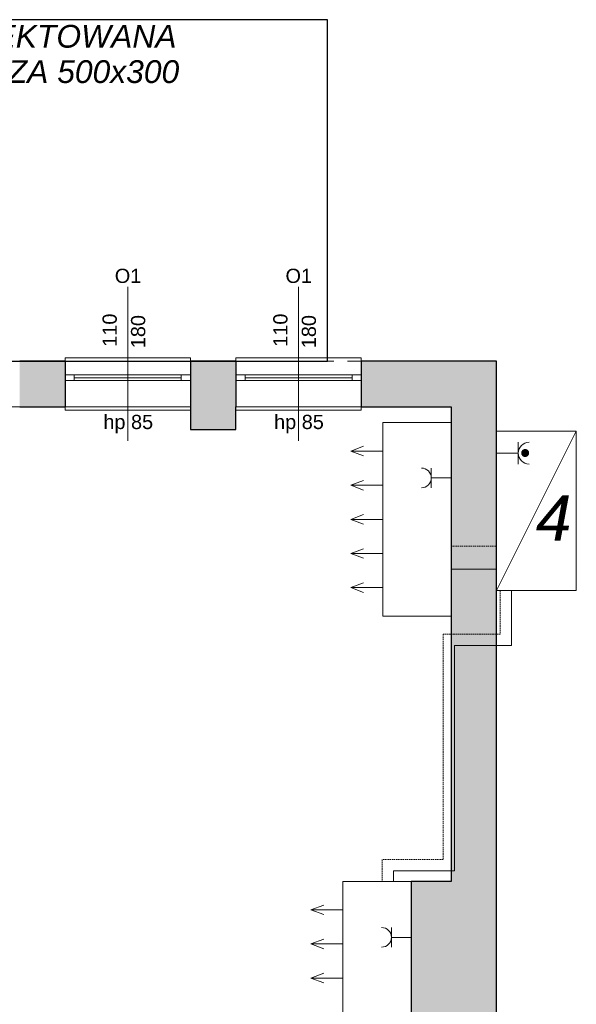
# Model space of a CAD drawing. Header units: centimetres. Extents: x -25572 to 23555, y -2435 to 15405.
# Tile 104 of 134: x 10522 to 11011, y 5542 to 6407. Entities that reach past the tile are written whole.
import ezdxf

# ---------------------------------------------------------------- set-up
doc = ezdxf.new("R2010")
doc.units = ezdxf.units.CM
doc.header["$MEASUREMENT"] = 0
doc.linetypes.add('DASHED', pattern=[1.905, 1.27, -0.635])
doc.linetypes.add('Przerywana', pattern=[24, 12, -12])
for name, color, linetype, lineweight in [('820-G Rysunki Obrazki_Nr_pióra__1', 7, 'Continuous', 13), ('820-G Rysunki Obrazki_Nr_pióra__10', 7, 'Continuous', 13), ('820-G Rysunki Obrazki_Nr_pióra__20', 1, 'Continuous', 13), ('820-G Rysunki Obrazki_Nr_pióra__4', 7, 'Continuous', 13), ('Nowe_220-A Ściany_Nr_pióra__19', 255, 'Continuous', 0), ('Nowe_220-A Ściany_Nr_pióra__20', 1, 'Continuous', 13), ('Nowe_220-A Ściany_Nr_pióra__23', 7, 'Continuous', 15), ('Nowe_220-A Ściany_Nr_pióra__27', 7, 'Continuous', 25), ('Nowe_220-A Ściany_Nr_pióra__3', 7, 'Continuous', 13), ('Nowe_220-A Ściany_Nr_pióra__7', 7, 'Continuous', 13), ('Nowe_450-K Stropy_Nr_pióra__21', 7, 'Continuous', 25)]:
    doc.layers.add(name, color=color, linetype=linetype, lineweight=lineweight)
for name, color, linetype, lineweight, true_color in [('820-G Rysunki Obrazki_Nr_pióra__5', 7, 'Continuous', 13, 0x40a5ff), ('Nowe_199-Z Wymiary i opisy_Nr_pióra__81', 7, 'Continuous', 13, 0x6a6a6a), ('Nowe_220-A Ściany_Nr_pióra__45', 7, 'Continuous', 15, 0x40a5ff)]:
    doc.layers.add(name, color=color, linetype=linetype, lineweight=lineweight, true_color=true_color)
doc.styles.add('STYL_AUTOMATYCZNY_5', font='arial.ttf')
doc.styles.add('STYL_AUTOMATYCZNY_6', font='arial.ttf')

msp = doc.modelspace()

# ---------------------------------------------------------------- hatches: boundary and pattern name
at = {"layer": '820-G Rysunki Obrazki_Nr_pióra__1', "linetype": 'Continuous', "lineweight": 13}
for points in [[(10965, 6023.84), (10965, 6029.09), (10964.78, 6028.94)], [(10965.24, 6023.71), (10965.24, 6029.21), (10965, 6029.09)], [(10965, 6023.84), (10965.24, 6023.71), (10965, 6029.09)], [(10965.48, 6023.61), (10965.48, 6029.31), (10965.24, 6029.21)], [(10965.24, 6023.71), (10965.48, 6023.61), (10965.24, 6029.21)], [(10965.73, 6023.53), (10965.73, 6029.39), (10965.48, 6029.31)], [(10965.48, 6023.61), (10965.73, 6023.53), (10965.48, 6029.31)], [(10965.99, 6023.48), (10965.99, 6029.45), (10965.73, 6029.39)], [(10965.73, 6023.53), (10965.99, 6023.48), (10965.73, 6029.39)], [(10966.25, 6023.44), (10966.25, 6029.48), (10965.99, 6029.45)], [(10965.99, 6023.48), (10966.25, 6023.44), (10965.99, 6029.45)], [(10966.52, 6023.43), (10966.52, 6029.49), (10966.25, 6029.48)], [(10966.25, 6023.44), (10966.52, 6023.43), (10966.25, 6029.48)], [(10966.52, 6023.43), (10966.78, 6023.44), (10966.52, 6029.49)], [(10966.78, 6023.44), (10966.78, 6029.48), (10966.52, 6029.49)], [(10966.78, 6023.44), (10967.04, 6023.48), (10966.78, 6029.48)], [(10967.04, 6023.48), (10967.04, 6029.45), (10966.78, 6029.48)], [(10967.04, 6023.48), (10967.3, 6023.53), (10967.04, 6029.45)], [(10967.3, 6023.53), (10967.3, 6029.39), (10967.04, 6029.45)], [(10967.3, 6023.53), (10967.55, 6023.61), (10967.3, 6029.39)], [(10967.55, 6023.61), (10967.55, 6029.31), (10967.3, 6029.39)], [(10967.55, 6023.61), (10967.8, 6023.71), (10967.55, 6029.31)], [(10967.8, 6023.71), (10967.8, 6029.21), (10967.55, 6029.31)], [(10967.8, 6023.71), (10968.03, 6023.84), (10967.8, 6029.21)], [(10968.03, 6023.84), (10968.03, 6029.09), (10967.8, 6029.21)], [(10968.03, 6023.84), (10968.26, 6023.98), (10968.03, 6029.09)], [(10968.26, 6023.98), (10968.26, 6028.94), (10968.03, 6029.09)], [(10963.53, 6025.93), (10963.53, 6026.99), (10963.5, 6026.73)], [(10963.5, 6026.2), (10963.53, 6025.93), (10963.5, 6026.73)], [(10963.59, 6025.68), (10963.59, 6027.25), (10963.53, 6026.99)], [(10963.53, 6025.93), (10963.59, 6025.68), (10963.53, 6026.99)], [(10963.67, 6025.42), (10963.67, 6027.5), (10963.59, 6027.25)], [(10963.59, 6025.68), (10963.67, 6025.42), (10963.59, 6027.25)], [(10963.77, 6025.18), (10963.77, 6027.74), (10963.67, 6027.5)], [(10963.67, 6025.42), (10963.77, 6025.18), (10963.67, 6027.5)], [(10963.89, 6024.95), (10963.89, 6027.98), (10963.77, 6027.74)], [(10963.77, 6025.18), (10963.89, 6024.95), (10963.77, 6027.74)], [(10964.04, 6024.72), (10964.04, 6028.2), (10963.89, 6027.98)], [(10963.89, 6024.95), (10964.04, 6024.72), (10963.89, 6027.98)], [(10964.2, 6024.51), (10964.2, 6028.41), (10964.04, 6028.2)], [(10964.04, 6024.72), (10964.2, 6024.51), (10964.04, 6028.2)], [(10964.38, 6024.32), (10964.38, 6028.6), (10964.2, 6028.41)], [(10964.2, 6024.51), (10964.38, 6024.32), (10964.2, 6028.41)], [(10964.57, 6024.14), (10964.57, 6028.78), (10964.38, 6028.6)], [(10964.38, 6024.32), (10964.57, 6024.14), (10964.38, 6028.6)], [(10964.78, 6023.98), (10964.78, 6028.94), (10964.57, 6028.78)], [(10964.57, 6024.14), (10964.78, 6023.98), (10964.57, 6028.78)], [(10964.78, 6023.98), (10965, 6023.84), (10964.78, 6028.94)], [(10968.26, 6023.98), (10968.47, 6024.14), (10968.26, 6028.94)], [(10968.47, 6024.14), (10968.47, 6028.78), (10968.26, 6028.94)], [(10968.47, 6024.14), (10968.66, 6024.32), (10968.47, 6028.78)], [(10968.66, 6024.32), (10968.66, 6028.6), (10968.47, 6028.78)], [(10968.66, 6024.32), (10968.84, 6024.51), (10968.66, 6028.6)], [(10968.84, 6024.51), (10968.84, 6028.41), (10968.66, 6028.6)], [(10968.84, 6024.51), (10969, 6024.72), (10968.84, 6028.41)], [(10969, 6024.72), (10969, 6028.2), (10968.84, 6028.41)], [(10969, 6024.72), (10969.14, 6024.95), (10969, 6028.2)], [(10969.14, 6024.95), (10969.14, 6027.98), (10969, 6028.2)], [(10969.14, 6024.95), (10969.26, 6025.18), (10969.14, 6027.98)], [(10969.26, 6025.18), (10969.26, 6027.74), (10969.14, 6027.98)], [(10969.26, 6025.18), (10969.37, 6025.42), (10969.26, 6027.74)], [(10969.37, 6025.42), (10969.37, 6027.5), (10969.26, 6027.74)], [(10969.37, 6025.42), (10969.45, 6025.68), (10969.37, 6027.5)], [(10969.45, 6025.68), (10969.45, 6027.25), (10969.37, 6027.5)], [(10969.45, 6025.68), (10969.5, 6025.93), (10969.45, 6027.25)], [(10969.5, 6025.93), (10969.5, 6026.99), (10969.45, 6027.25)], [(10969.5, 6025.93), (10969.54, 6026.2), (10969.5, 6026.99)], [(10969.54, 6026.2), (10969.54, 6026.73), (10969.5, 6026.99)]]:
    msp.add_hatch(color=7, dxfattribs=at).paths.add_polyline_path(points)
at = {"layer": 'Nowe_220-A Ściany_Nr_pióra__19', "linetype": 'Continuous', "lineweight": 0}
for points in [[(10522.38, 6107.14), (10522.38, 6067.14), (10562.38, 6067.14), (10562.38, 6107.14)], [(10672.38, 6107.14), (10672.38, 6067.14), (10712.38, 6067.14), (10712.38, 6107.14)], [(10901.38, 6107.14), (10822.38, 6107.14), (10822.38, 6067.14), (10901.38, 6067.14)], [(10901.38, 6067.14), (10941.38, 6107.14), (10901.38, 6107.14)], [(10901.38, 6067.14), (10941.38, 6067.14), (10941.38, 6107.14)], [(10672.38, 6067.14), (10672.38, 6047.14), (10712.38, 6047.14), (10712.38, 6067.14)], [(10901.38, 6067.14), (10901.38, 5490.14), (10941.38, 5490.14), (10941.38, 6067.14)], [(10901.38, 5490.14), (10901.38, 5650.14), (10866.38, 5650.14), (10866.38, 5490.14)]]:
    msp.add_hatch(color=255, dxfattribs=at).paths.add_polyline_path(points)

# ---------------------------------------------------------------- linework, layer by layer
at = {"layer": '820-G Rysunki Obrazki_Nr_pióra__20', "color": 1, "linetype": 'Continuous', "lineweight": 13}
for points in [[(10901.38, 6053.17), (10841.38, 6053.17), (10841.38, 5883.17), (10901.38, 5883.17)], [(10866.38, 5650.14), (10806.38, 5650.14), (10806.38, 5480.14), (10866.38, 5480.14)]]:
    msp.add_lwpolyline(points, close=True, dxfattribs=at)
for points in [[(11011.47, 5905.59), (11011.38, 6045.59), (10941.38, 6045.59), (10941.38, 5905.59), (11011.47, 5905.64)], [(10941.38, 5905.59), (11011.38, 6045.59)], [(10841.38, 6028.17), (10813.26, 6028.17), (10824.54, 6032.39)], [(10841.38, 6028.17), (10813.26, 6028.17), (10824.54, 6023.95)], [(10841.38, 5998.17), (10813.26, 5998.17), (10824.54, 6002.39)], [(10841.38, 5998.17), (10813.26, 5998.17), (10824.54, 5993.95)], [(10841.38, 5968.17), (10813.26, 5968.17), (10824.54, 5972.39)], [(10841.38, 5968.17), (10813.26, 5968.17), (10824.54, 5963.95)], [(10841.38, 5938.17), (10813.26, 5938.17), (10824.54, 5942.39)], [(10841.38, 5938.17), (10813.26, 5938.17), (10824.54, 5933.95)], [(10941.38, 5924.31), (10901.38, 5924.31)], [(10841.38, 5908.17), (10813.26, 5908.17), (10824.54, 5912.39)], [(10841.38, 5908.17), (10813.26, 5908.17), (10824.54, 5903.95)], [(10954.65, 5905.6), (10954.65, 5857.27), (10904.33, 5857.27), (10904.33, 5659.28), (10850.78, 5659.28), (10850.78, 5650.14)], [(10806.38, 5625.14), (10778.26, 5625.14), (10789.54, 5629.36)], [(10806.38, 5625.14), (10778.26, 5625.14), (10789.54, 5620.92)], [(10806.38, 5595.14), (10778.26, 5595.14), (10789.54, 5599.36)], [(10806.38, 5595.14), (10778.26, 5595.14), (10789.54, 5590.92)], [(10806.38, 5565.14), (10778.26, 5565.14), (10789.54, 5569.36)], [(10806.38, 5565.14), (10778.26, 5565.14), (10789.54, 5560.92)]]:
    msp.add_lwpolyline(points, dxfattribs=at)
at = {"layer": '820-G Rysunki Obrazki_Nr_pióra__4', "color": 7, "linetype": 'Continuous', "lineweight": 13}
for p, q in [((10960.45, 6016.79), (10960.45, 6035.87)), ((10965, 6029.09), (10964.78, 6028.94)), ((10965.24, 6029.21), (10965, 6029.09)), ((10965, 6023.84), (10965, 6029.09)), ((10965.24, 6023.71), (10965, 6029.09)), ((10965, 6029.09), (10965, 6023.84)), ((10965, 6029.09), (10965.24, 6023.71)), ((10965.48, 6029.31), (10965.24, 6029.21)), ((10965.24, 6023.71), (10965.24, 6029.21)), ((10965.48, 6023.61), (10965.24, 6029.21)), ((10965.24, 6029.21), (10965.24, 6023.71)), ((10965.24, 6029.21), (10965.48, 6023.61)), ((10965.73, 6029.39), (10965.48, 6029.31)), ((10965.48, 6023.61), (10965.48, 6029.31)), ((10965.73, 6023.53), (10965.48, 6029.31)), ((10965.48, 6029.31), (10965.48, 6023.61)), ((10965.48, 6029.31), (10965.73, 6023.53)), ((10965.99, 6029.45), (10965.73, 6029.39)), ((10965.73, 6023.53), (10965.73, 6029.39)), ((10965.99, 6023.48), (10965.73, 6029.39)), ((10965.73, 6029.39), (10965.73, 6023.53)), ((10965.73, 6029.39), (10965.99, 6023.48)), ((10966.25, 6029.48), (10965.99, 6029.45)), ((10965.99, 6023.48), (10965.99, 6029.45)), ((10966.25, 6023.44), (10965.99, 6029.45)), ((10965.99, 6029.45), (10965.99, 6023.48)), ((10965.99, 6029.45), (10966.25, 6023.44)), ((10966.52, 6029.49), (10966.25, 6029.48)), ((10966.25, 6023.44), (10966.25, 6029.48)), ((10966.52, 6023.43), (10966.25, 6029.48)), ((10966.25, 6029.48), (10966.25, 6023.44)), ((10966.25, 6029.48), (10966.52, 6023.43)), ((10966.52, 6023.43), (10966.52, 6029.49)), ((10966.78, 6023.44), (10966.52, 6029.49)), ((10966.52, 6029.49), (10966.52, 6023.43)), ((10966.78, 6029.48), (10966.52, 6029.49)), ((10966.52, 6029.49), (10966.78, 6023.44)), ((10966.78, 6023.44), (10966.78, 6029.48)), ((10967.04, 6023.48), (10966.78, 6029.48)), ((10966.78, 6029.48), (10966.78, 6023.44)), ((10967.04, 6029.45), (10966.78, 6029.48)), ((10966.78, 6029.48), (10967.04, 6023.48)), ((10967.04, 6023.48), (10967.04, 6029.45)), ((10967.3, 6023.53), (10967.04, 6029.45)), ((10967.04, 6029.45), (10967.04, 6023.48)), ((10967.3, 6029.39), (10967.04, 6029.45)), ((10967.04, 6029.45), (10967.3, 6023.53)), ((10967.3, 6023.53), (10967.3, 6029.39)), ((10967.55, 6023.61), (10967.3, 6029.39)), ((10967.3, 6029.39), (10967.3, 6023.53)), ((10967.55, 6029.31), (10967.3, 6029.39)), ((10967.3, 6029.39), (10967.55, 6023.61)), ((10967.55, 6023.61), (10967.55, 6029.31)), ((10967.8, 6023.71), (10967.55, 6029.31)), ((10967.55, 6029.31), (10967.55, 6023.61)), ((10967.8, 6029.21), (10967.55, 6029.31)), ((10967.55, 6029.31), (10967.8, 6023.71)), ((10967.8, 6023.71), (10967.8, 6029.21)), ((10968.03, 6023.84), (10967.8, 6029.21)), ((10967.8, 6029.21), (10967.8, 6023.71)), ((10968.03, 6029.09), (10967.8, 6029.21)), ((10967.8, 6029.21), (10968.03, 6023.84)), ((10968.03, 6023.84), (10968.03, 6029.09)), ((10968.26, 6023.98), (10968.03, 6029.09)), ((10968.03, 6029.09), (10968.03, 6023.84)), ((10968.26, 6028.94), (10968.03, 6029.09)), ((10968.03, 6029.09), (10968.26, 6023.98)), ((10960.45, 6026.33), (10941.38, 6026.33)), ((10963.5, 6026.73), (10963.49, 6026.46)), ((10963.49, 6026.46), (10963.5, 6026.2)), ((10963.53, 6026.99), (10963.5, 6026.73)), ((10963.5, 6026.2), (10963.5, 6026.73)), ((10963.53, 6025.93), (10963.5, 6026.73)), ((10963.5, 6026.73), (10963.5, 6026.2)), ((10963.5, 6026.73), (10963.53, 6025.93)), ((10963.5, 6026.2), (10963.53, 6025.93)), ((10963.59, 6027.25), (10963.53, 6026.99)), ((10963.53, 6025.93), (10963.53, 6026.99)), ((10963.59, 6025.68), (10963.53, 6026.99)), ((10963.53, 6026.99), (10963.53, 6025.93)), ((10963.53, 6026.99), (10963.59, 6025.68)), ((10963.53, 6025.93), (10963.59, 6025.68)), ((10963.67, 6027.5), (10963.59, 6027.25)), ((10963.59, 6025.68), (10963.59, 6027.25)), ((10963.67, 6025.42), (10963.59, 6027.25)), ((10963.59, 6027.25), (10963.59, 6025.68)), ((10963.59, 6027.25), (10963.67, 6025.42)), ((10963.59, 6025.68), (10963.67, 6025.42)), ((10963.77, 6027.74), (10963.67, 6027.5)), ((10963.67, 6025.42), (10963.67, 6027.5)), ((10963.77, 6025.18), (10963.67, 6027.5)), ((10963.67, 6027.5), (10963.67, 6025.42)), ((10963.67, 6027.5), (10963.77, 6025.18)), ((10963.67, 6025.42), (10963.77, 6025.18)), ((10963.89, 6027.98), (10963.77, 6027.74)), ((10963.77, 6025.18), (10963.77, 6027.74)), ((10963.89, 6024.95), (10963.77, 6027.74)), ((10963.77, 6027.74), (10963.77, 6025.18)), ((10963.77, 6027.74), (10963.89, 6024.95)), ((10963.77, 6025.18), (10963.89, 6024.95)), ((10964.04, 6028.2), (10963.89, 6027.98)), ((10963.89, 6024.95), (10963.89, 6027.98)), ((10964.04, 6024.72), (10963.89, 6027.98)), ((10963.89, 6027.98), (10963.89, 6024.95)), ((10963.89, 6027.98), (10964.04, 6024.72)), ((10963.89, 6024.95), (10964.04, 6024.72)), ((10964.2, 6028.41), (10964.04, 6028.2)), ((10964.04, 6024.72), (10964.04, 6028.2)), ((10964.2, 6024.51), (10964.04, 6028.2)), ((10964.04, 6028.2), (10964.04, 6024.72)), ((10964.04, 6028.2), (10964.2, 6024.51)), ((10964.04, 6024.72), (10964.2, 6024.51)), ((10964.38, 6028.6), (10964.2, 6028.41)), ((10964.2, 6024.51), (10964.2, 6028.41)), ((10964.38, 6024.32), (10964.2, 6028.41)), ((10964.2, 6028.41), (10964.2, 6024.51)), ((10964.2, 6028.41), (10964.38, 6024.32)), ((10964.2, 6024.51), (10964.38, 6024.32)), ((10964.57, 6028.78), (10964.38, 6028.6)), ((10964.38, 6024.32), (10964.38, 6028.6)), ((10964.57, 6024.14), (10964.38, 6028.6)), ((10964.38, 6028.6), (10964.38, 6024.32)), ((10964.38, 6028.6), (10964.57, 6024.14)), ((10964.38, 6024.32), (10964.57, 6024.14)), ((10964.78, 6028.94), (10964.57, 6028.78)), ((10964.57, 6024.14), (10964.57, 6028.78)), ((10964.78, 6023.98), (10964.57, 6028.78)), ((10964.57, 6028.78), (10964.57, 6024.14)), ((10964.57, 6028.78), (10964.78, 6023.98)), ((10964.57, 6024.14), (10964.78, 6023.98)), ((10964.78, 6023.98), (10964.78, 6028.94)), ((10965, 6023.84), (10964.78, 6028.94)), ((10964.78, 6028.94), (10964.78, 6023.98)), ((10964.78, 6028.94), (10965, 6023.84)), ((10964.78, 6023.98), (10965, 6023.84)), ((10965, 6023.84), (10965.24, 6023.71)), ((10965.24, 6023.71), (10965.48, 6023.61)), ((10965.48, 6023.61), (10965.73, 6023.53)), ((10965.73, 6023.53), (10965.99, 6023.48)), ((10965.99, 6023.48), (10966.25, 6023.44)), ((10966.25, 6023.44), (10966.52, 6023.43)), ((10966.52, 6023.43), (10966.78, 6023.44)), ((10966.78, 6023.44), (10967.04, 6023.48)), ((10967.04, 6023.48), (10967.3, 6023.53)), ((10967.3, 6023.53), (10967.55, 6023.61)), ((10967.55, 6023.61), (10967.8, 6023.71)), ((10967.8, 6023.71), (10968.03, 6023.84)), ((10968.03, 6023.84), (10968.26, 6023.98)), ((10968.26, 6023.98), (10968.26, 6028.94)), ((10968.47, 6024.14), (10968.26, 6028.94)), ((10968.26, 6028.94), (10968.26, 6023.98)), ((10968.47, 6028.78), (10968.26, 6028.94)), ((10968.26, 6028.94), (10968.47, 6024.14)), ((10968.26, 6023.98), (10968.47, 6024.14)), ((10968.47, 6024.14), (10968.47, 6028.78)), ((10968.66, 6024.32), (10968.47, 6028.78)), ((10968.47, 6028.78), (10968.47, 6024.14)), ((10968.66, 6028.6), (10968.47, 6028.78)), ((10968.47, 6028.78), (10968.66, 6024.32)), ((10968.47, 6024.14), (10968.66, 6024.32)), ((10968.66, 6024.32), (10968.66, 6028.6)), ((10968.84, 6024.51), (10968.66, 6028.6)), ((10968.66, 6028.6), (10968.66, 6024.32)), ((10968.84, 6028.41), (10968.66, 6028.6)), ((10968.66, 6028.6), (10968.84, 6024.51)), ((10968.66, 6024.32), (10968.84, 6024.51)), ((10968.84, 6024.51), (10968.84, 6028.41)), ((10969, 6024.72), (10968.84, 6028.41)), ((10968.84, 6028.41), (10968.84, 6024.51)), ((10969, 6028.2), (10968.84, 6028.41)), ((10968.84, 6028.41), (10969, 6024.72)), ((10968.84, 6024.51), (10969, 6024.72)), ((10969, 6024.72), (10969, 6028.2)), ((10969.14, 6024.95), (10969, 6028.2)), ((10969, 6028.2), (10969, 6024.72)), ((10969.14, 6027.98), (10969, 6028.2)), ((10969, 6028.2), (10969.14, 6024.95)), ((10969, 6024.72), (10969.14, 6024.95)), ((10969.14, 6024.95), (10969.14, 6027.98)), ((10969.26, 6025.18), (10969.14, 6027.98)), ((10969.14, 6027.98), (10969.14, 6024.95)), ((10969.26, 6027.74), (10969.14, 6027.98)), ((10969.14, 6027.98), (10969.26, 6025.18)), ((10969.14, 6024.95), (10969.26, 6025.18)), ((10969.26, 6025.18), (10969.26, 6027.74)), ((10969.37, 6025.42), (10969.26, 6027.74)), ((10969.26, 6027.74), (10969.26, 6025.18)), ((10969.37, 6027.5), (10969.26, 6027.74)), ((10969.26, 6027.74), (10969.37, 6025.42)), ((10969.26, 6025.18), (10969.37, 6025.42)), ((10969.37, 6025.42), (10969.37, 6027.5)), ((10969.45, 6025.68), (10969.37, 6027.5)), ((10969.37, 6027.5), (10969.37, 6025.42)), ((10969.45, 6027.25), (10969.37, 6027.5)), ((10969.37, 6027.5), (10969.45, 6025.68)), ((10969.37, 6025.42), (10969.45, 6025.68)), ((10969.45, 6025.68), (10969.45, 6027.25)), ((10969.5, 6025.93), (10969.45, 6027.25)), ((10969.45, 6027.25), (10969.45, 6025.68)), ((10969.5, 6026.99), (10969.45, 6027.25)), ((10969.45, 6027.25), (10969.5, 6025.93)), ((10969.45, 6025.68), (10969.5, 6025.93)), ((10969.5, 6025.93), (10969.5, 6026.99)), ((10969.54, 6026.2), (10969.5, 6026.99)), ((10969.5, 6026.99), (10969.5, 6025.93)), ((10969.54, 6026.73), (10969.5, 6026.99)), ((10969.5, 6026.99), (10969.54, 6026.2)), ((10969.5, 6025.93), (10969.54, 6026.2)), ((10969.54, 6026.2), (10969.54, 6026.73)), ((10969.55, 6026.46), (10969.54, 6026.73)), ((10969.54, 6026.73), (10969.54, 6026.2)), ((10969.54, 6026.2), (10969.55, 6026.46)), ((10884.06, 5995.92), (10884.06, 6013.23)), ((10884.06, 6004.58), (10901.38, 6004.58)), ((10849.06, 5592.32), (10849.06, 5609.63)), ((10849.06, 5600.97), (10866.38, 5600.97))]:
    msp.add_line(p, q, dxfattribs=at)
for points in [[(10965, 6029.09), (10964.78, 6028.94), (10965, 6023.84)], [(10965.24, 6029.21), (10965, 6029.09), (10965.24, 6023.71)], [(10965.24, 6023.71), (10965, 6029.09), (10965, 6023.84)], [(10965.48, 6029.31), (10965.24, 6029.21), (10965.48, 6023.61)], [(10965.48, 6023.61), (10965.24, 6029.21), (10965.24, 6023.71)], [(10965.73, 6029.39), (10965.48, 6029.31), (10965.73, 6023.53)], [(10965.73, 6023.53), (10965.48, 6029.31), (10965.48, 6023.61)], [(10965.99, 6029.45), (10965.73, 6029.39), (10965.99, 6023.48)], [(10965.99, 6023.48), (10965.73, 6029.39), (10965.73, 6023.53)], [(10966.25, 6029.48), (10965.99, 6029.45), (10966.25, 6023.44)], [(10966.25, 6023.44), (10965.99, 6029.45), (10965.99, 6023.48)], [(10966.52, 6029.49), (10966.25, 6029.48), (10966.52, 6023.43)], [(10966.52, 6023.43), (10966.25, 6029.48), (10966.25, 6023.44)], [(10966.78, 6023.44), (10966.52, 6029.49), (10966.52, 6023.43)], [(10966.78, 6029.48), (10966.52, 6029.49), (10966.78, 6023.44)], [(10967.04, 6023.48), (10966.78, 6029.48), (10966.78, 6023.44)], [(10967.04, 6029.45), (10966.78, 6029.48), (10967.04, 6023.48)], [(10967.3, 6023.53), (10967.04, 6029.45), (10967.04, 6023.48)], [(10967.3, 6029.39), (10967.04, 6029.45), (10967.3, 6023.53)], [(10967.55, 6023.61), (10967.3, 6029.39), (10967.3, 6023.53)], [(10967.55, 6029.31), (10967.3, 6029.39), (10967.55, 6023.61)], [(10967.8, 6023.71), (10967.55, 6029.31), (10967.55, 6023.61)], [(10967.8, 6029.21), (10967.55, 6029.31), (10967.8, 6023.71)], [(10968.03, 6023.84), (10967.8, 6029.21), (10967.8, 6023.71)], [(10968.03, 6029.09), (10967.8, 6029.21), (10968.03, 6023.84)], [(10968.26, 6023.98), (10968.03, 6029.09), (10968.03, 6023.84)], [(10968.26, 6028.94), (10968.03, 6029.09), (10968.26, 6023.98)], [(10963.5, 6026.73), (10963.49, 6026.46), (10963.5, 6026.2)], [(10963.53, 6026.99), (10963.5, 6026.73), (10963.53, 6025.93)], [(10963.53, 6025.93), (10963.5, 6026.73), (10963.5, 6026.2)], [(10963.59, 6027.25), (10963.53, 6026.99), (10963.59, 6025.68)], [(10963.59, 6025.68), (10963.53, 6026.99), (10963.53, 6025.93)], [(10963.67, 6027.5), (10963.59, 6027.25), (10963.67, 6025.42)], [(10963.67, 6025.42), (10963.59, 6027.25), (10963.59, 6025.68)], [(10963.77, 6027.74), (10963.67, 6027.5), (10963.77, 6025.18)], [(10963.77, 6025.18), (10963.67, 6027.5), (10963.67, 6025.42)], [(10963.89, 6027.98), (10963.77, 6027.74), (10963.89, 6024.95)], [(10963.89, 6024.95), (10963.77, 6027.74), (10963.77, 6025.18)], [(10964.04, 6028.2), (10963.89, 6027.98), (10964.04, 6024.72)], [(10964.04, 6024.72), (10963.89, 6027.98), (10963.89, 6024.95)], [(10964.2, 6028.41), (10964.04, 6028.2), (10964.2, 6024.51)], [(10964.2, 6024.51), (10964.04, 6028.2), (10964.04, 6024.72)], [(10964.38, 6028.6), (10964.2, 6028.41), (10964.38, 6024.32)], [(10964.38, 6024.32), (10964.2, 6028.41), (10964.2, 6024.51)], [(10964.57, 6028.78), (10964.38, 6028.6), (10964.57, 6024.14)], [(10964.57, 6024.14), (10964.38, 6028.6), (10964.38, 6024.32)], [(10964.78, 6028.94), (10964.57, 6028.78), (10964.78, 6023.98)], [(10964.78, 6023.98), (10964.57, 6028.78), (10964.57, 6024.14)], [(10965, 6023.84), (10964.78, 6028.94), (10964.78, 6023.98)], [(10968.47, 6024.14), (10968.26, 6028.94), (10968.26, 6023.98)], [(10968.47, 6028.78), (10968.26, 6028.94), (10968.47, 6024.14)], [(10968.66, 6024.32), (10968.47, 6028.78), (10968.47, 6024.14)], [(10968.66, 6028.6), (10968.47, 6028.78), (10968.66, 6024.32)], [(10968.84, 6024.51), (10968.66, 6028.6), (10968.66, 6024.32)], [(10968.84, 6028.41), (10968.66, 6028.6), (10968.84, 6024.51)], [(10969, 6024.72), (10968.84, 6028.41), (10968.84, 6024.51)], [(10969, 6028.2), (10968.84, 6028.41), (10969, 6024.72)], [(10969.14, 6024.95), (10969, 6028.2), (10969, 6024.72)], [(10969.14, 6027.98), (10969, 6028.2), (10969.14, 6024.95)], [(10969.26, 6025.18), (10969.14, 6027.98), (10969.14, 6024.95)], [(10969.26, 6027.74), (10969.14, 6027.98), (10969.26, 6025.18)], [(10969.37, 6025.42), (10969.26, 6027.74), (10969.26, 6025.18)], [(10969.37, 6027.5), (10969.26, 6027.74), (10969.37, 6025.42)], [(10969.45, 6025.68), (10969.37, 6027.5), (10969.37, 6025.42)], [(10969.45, 6027.25), (10969.37, 6027.5), (10969.45, 6025.68)], [(10969.5, 6025.93), (10969.45, 6027.25), (10969.45, 6025.68)], [(10969.5, 6026.99), (10969.45, 6027.25), (10969.5, 6025.93)], [(10969.54, 6026.2), (10969.5, 6026.99), (10969.5, 6025.93)], [(10969.54, 6026.73), (10969.5, 6026.99), (10969.54, 6026.2)], [(10969.55, 6026.46), (10969.54, 6026.73), (10969.54, 6026.2)]]:
    msp.add_lwpolyline(points, close=True, dxfattribs=at)
for centre, radius, start, end in [((10969.99, 6026.33), 9.54, 90, 270), ((10875.4, 6004.58), 8.66, 270, 90), ((10840.4, 5600.97), 8.66, 270, 90)]:
    msp.add_arc(centre, radius, start, end, dxfattribs=at)
at = {"layer": '820-G Rysunki Obrazki_Nr_pióra__5', "color": 161, "linetype": 'DASHED', "lineweight": 13, "true_color": 0x40a5ff}
for points in [[(10901.38, 5944.54), (10941.38, 5944.54)], [(10944.65, 5905.6), (10944.65, 5867.27), (10894.33, 5867.27), (10894.33, 5669.28), (10840.78, 5669.28), (10840.78, 5650.14)]]:
    msp.add_lwpolyline(points, dxfattribs=at)
at = {"layer": 'Nowe_220-A Ściany_Nr_pióra__20', "color": 1, "linetype": 'Continuous', "lineweight": 13}
for p, q in [((10672.38, 6067.14), (10412.38, 6067.14)), ((10672.38, 6047.14), (10672.38, 6067.14)), ((10901.38, 6067.14), (10712.38, 6067.14)), ((10712.38, 6067.14), (10712.38, 6047.14)), ((10901.38, 5650.14), (10901.38, 6067.14)), ((10712.38, 6047.14), (10672.38, 6047.14)), ((10866.38, 5490.14), (10866.38, 5650.14)), ((10866.38, 5650.14), (10901.38, 5650.14))]:
    msp.add_line(p, q, dxfattribs=at)
at = {"layer": 'Nowe_220-A Ściany_Nr_pióra__23', "color": 7, "linetype": 'Continuous', "lineweight": 15}
for p, q in [((10562.38, 6095.14), (10570.38, 6095.14)), ((10570.38, 6090.14), (10562.38, 6090.14)), ((10570.38, 6095.14), (10570.38, 6090.14)), ((10664.38, 6090.14), (10664.38, 6095.14)), ((10664.38, 6095.14), (10672.38, 6095.14)), ((10672.38, 6090.14), (10664.38, 6090.14)), ((10712.38, 6095.14), (10720.38, 6095.14)), ((10720.38, 6090.14), (10712.38, 6090.14)), ((10720.38, 6095.14), (10720.38, 6090.14)), ((10814.38, 6090.14), (10814.38, 6095.14)), ((10814.38, 6095.14), (10822.38, 6095.14)), ((10822.38, 6090.14), (10814.38, 6090.14))]:
    msp.add_line(p, q, dxfattribs=at)
at = {"layer": 'Nowe_220-A Ściany_Nr_pióra__27', "color": 7, "linetype": 'Continuous', "lineweight": 25}
for p, q in [((10562.38, 6107.14), (10562.38, 6095.14)), ((10562.38, 6107.14), (10562.38, 6095.14)), ((10672.38, 6107.14), (10672.38, 6095.14)), ((10672.38, 6107.14), (10672.38, 6095.14)), ((10712.38, 6107.14), (10712.38, 6095.14)), ((10712.38, 6107.14), (10712.38, 6095.14)), ((10822.38, 6107.14), (10822.38, 6095.14)), ((10822.38, 6107.14), (10822.38, 6095.14)), ((10562.38, 6095.14), (10562.38, 6090.14)), ((10562.38, 6095.14), (10562.38, 6090.14)), ((10562.38, 6095.14), (10562.38, 6090.14)), ((10562.38, 6090.14), (10562.38, 6067.14)), ((10562.38, 6090.14), (10562.38, 6067.14)), ((10672.38, 6095.14), (10672.38, 6090.14)), ((10672.38, 6095.14), (10672.38, 6090.14)), ((10672.38, 6095.14), (10672.38, 6090.14)), ((10672.38, 6090.14), (10672.38, 6067.14)), ((10672.38, 6090.14), (10672.38, 6067.14)), ((10712.38, 6095.14), (10712.38, 6090.14)), ((10712.38, 6095.14), (10712.38, 6090.14)), ((10712.38, 6095.14), (10712.38, 6090.14)), ((10712.38, 6090.14), (10712.38, 6067.14)), ((10712.38, 6090.14), (10712.38, 6067.14)), ((10822.38, 6095.14), (10822.38, 6090.14)), ((10822.38, 6095.14), (10822.38, 6090.14)), ((10822.38, 6095.14), (10822.38, 6090.14)), ((10822.38, 6090.14), (10822.38, 6067.14)), ((10822.38, 6090.14), (10822.38, 6067.14))]:
    msp.add_line(p, q, dxfattribs=at)
for points in [[(10562.38, 6107.14), (10522.38, 6107.14)], [(10712.38, 6107.14), (10672.38, 6107.14)], [(10901.38, 6107.14), (10822.38, 6107.14)], [(10941.38, 6107.14), (10901.38, 6107.14)], [(10941.38, 5490.14), (10941.38, 6107.14)], [(10522.38, 6067.14), (10562.38, 6067.14)], [(10672.38, 6067.14), (10672.38, 6047.14)], [(10712.38, 6047.14), (10712.38, 6067.14)], [(10822.38, 6067.14), (10901.38, 6067.14)], [(10901.38, 6067.14), (10901.38, 5650.14)], [(10672.38, 6047.14), (10712.38, 6047.14)], [(10901.38, 5650.14), (10866.38, 5650.14)], [(10866.38, 5650.14), (10866.38, 5490.14)]]:
    msp.add_lwpolyline(points, dxfattribs=at)
at = {"layer": 'Nowe_220-A Ściany_Nr_pióra__3', "color": 7, "linetype": 'Continuous', "lineweight": 13}
for p, q in [((10672.38, 6110.14), (10562.38, 6110.14)), ((10562.38, 6110.14), (10562.38, 6107.14)), ((10672.38, 6107.14), (10672.38, 6110.14)), ((10822.38, 6110.14), (10712.38, 6110.14)), ((10712.38, 6110.14), (10712.38, 6107.14)), ((10822.38, 6107.14), (10822.38, 6110.14)), ((10570.38, 6095.14), (10664.38, 6095.14)), ((10664.38, 6092.64), (10570.38, 6092.64)), ((10664.38, 6090.14), (10570.38, 6090.14)), ((10720.38, 6095.14), (10814.38, 6095.14)), ((10814.38, 6092.64), (10720.38, 6092.64)), ((10814.38, 6090.14), (10720.38, 6090.14)), ((10562.38, 6064.14), (10562.38, 6067.14)), ((10672.38, 6064.14), (10562.38, 6064.14)), ((10672.38, 6067.14), (10672.38, 6064.14)), ((10712.38, 6064.14), (10712.38, 6067.14)), ((10822.38, 6064.14), (10712.38, 6064.14)), ((10822.38, 6067.14), (10822.38, 6064.14))]:
    msp.add_line(p, q, dxfattribs=at)
at = {"layer": 'Nowe_220-A Ściany_Nr_pióra__3', "color": 7, "linetype": 'Przerywana', "lineweight": 13}
for p, q in [((10672.38, 6107.14), (10562.38, 6107.14)), ((10822.38, 6107.14), (10712.38, 6107.14)), ((10672.38, 6067.14), (10562.38, 6067.14)), ((10822.38, 6067.14), (10712.38, 6067.14))]:
    msp.add_line(p, q, dxfattribs=at)
at = {"layer": 'Nowe_220-A Ściany_Nr_pióra__45', "color": 161, "linetype": 'Continuous', "lineweight": 15, "true_color": 0x40a5ff}
for p, q in [((10617.38, 6172.32), (10617.38, 6037.14)), ((10767.38, 6172.32), (10767.38, 6037.14))]:
    msp.add_line(p, q, dxfattribs=at)
at = {"layer": 'Nowe_450-K Stropy_Nr_pióra__21', "color": 7, "linetype": 'Continuous', "lineweight": 25, "flags": 128}
msp.add_lwpolyline([(10292.88, 6107.14), (10792.88, 6107.14), (10792.88, 6407.14), (10292.88, 6407.14)], close=True, dxfattribs=at)
msp.add_lwpolyline([(10292.88, 6107.14), (10792.88, 6107.14), (10792.88, 6407.14), (10292.88, 6407.14)], close=True, dxfattribs=at)

# ---------------------------------------------------------------- texts
at = {"layer": '820-G Rysunki Obrazki_Nr_pióra__10', "color": 7, "linetype": 'Continuous', "lineweight": 13, "insert": (10976.12, 5949.42), "char_height": 40, "attachment_point": 7, "style": 'STYL_AUTOMATYCZNY_5'}
msp.add_mtext('\\A1;{\\pql;\\fArial|b0|i1|c238|p0;\\W1.000000;4}', dxfattribs=at)
at = {"layer": 'Nowe_199-Z Wymiary i opisy_Nr_pióra__81', "color": 251, "linetype": 'Continuous', "lineweight": 13, "true_color": 0x6a6a6a, "insert": (10542.96, 6402.57), "char_height": 20, "width": 360.1664, "attachment_point": 2, "line_spacing_factor": 0.931534, "style": 'STYL_AUTOMATYCZNY_5'}
msp.add_mtext('\\A1;{\\pqc;\\fArial|b0|i1|c238|p0;\\W1.000000;PROJEKTOWANA MARKIZA \\fArial|b0|i1|c238|p0;\\W1.000000;5\\fArial|b0|i1|c238|p0;\\W1.000000;00x300}', dxfattribs=at)
at = {"layer": 'Nowe_199-Z Wymiary i opisy_Nr_pióra__81', "color": 251, "linetype": 'Continuous', "lineweight": 13, "true_color": 0x6a6a6a, "insert": (10991.38, 5989.42), "char_height": 40, "attachment_point": 2, "style": 'STYL_AUTOMATYCZNY_5'}
msp.add_mtext('\\A1;{\\pqc;\\fArial|b0|i1|c238|p0;\\W1.000000;4}', dxfattribs=at)
at = {"layer": 'Nowe_220-A Ściany_Nr_pióra__7', "color": 7, "linetype": 'Continuous', "lineweight": 13, "char_height": 12.5, "attachment_point": 7, "style": 'STYL_AUTOMATYCZNY_6'}
for s, insert in [('\\A1;{\\pql;\\pt0;\\fArial|b0|i0|c238|p0;\\W1.000000;O1\\fArial|b0|i0|c238|p0;\\W1.000000;\\fArial|b0|i0|c238|p0;\\W1.000000;\\fArial|b0|i0|c238|p0;\\W1.000000;}', (10605.94, 6175.68)), ('\\A1;{\\pql;\\pt0;\\fArial|b0|i0|c238|p0;\\W1.000000;O1\\fArial|b0|i0|c238|p0;\\W1.000000;\\fArial|b0|i0|c238|p0;\\W1.000000;\\fArial|b0|i0|c238|p0;\\W1.000000;}', (10755.94, 6175.68)), ('\\A1;{\\pql;\\pt0;\\fArial|b0|i0|c238|p0;\\W1.000000;hp 85\\fArial|b0|i0|c238|p0;\\W1.000000;\\A1{\\H.66x;\\S^  ;}\\fArial|b0|i0|c238|p0;\\W1.000000;\\fArial|b0|i0|c238|p0;\\W1.000000;}', (10595.93, 6043.73)), ('\\A1;{\\pql;\\pt0;\\fArial|b0|i0|c238|p0;\\W1.000000;hp 85\\fArial|b0|i0|c238|p0;\\W1.000000;\\A1{\\H.66x;\\S^  ;}\\fArial|b0|i0|c238|p0;\\W1.000000;\\fArial|b0|i0|c238|p0;\\W1.000000;}', (10745.93, 6043.73))]:
    msp.add_mtext(s, dxfattribs=dict(at, insert=insert))
at = {"layer": 'Nowe_220-A Ściany_Nr_pióra__7', "color": 7, "linetype": 'Continuous', "lineweight": 13, "char_height": 12.5, "attachment_point": 7, "rotation": 90, "style": 'STYL_AUTOMATYCZNY_6'}
for s, insert in [('\\A1;{\\pql;\\pt0;\\fArial|b0|i0|c238|p0;\\W1.000000;110\\fArial|b0|i0|c238|p0;\\W1.000000;\\A1{\\H.66x;\\S^  ;}\\fArial|b0|i0|c238|p0;\\W1.000000;\\fArial|b0|i0|c238|p0;\\W1.000000;}', (10611.33, 6119.81)), ('\\A1;{\\pql;\\pt0;\\fArial|b0|i0|c238|p0;\\W1.000000;180\\fArial|b0|i0|c238|p0;\\W1.000000;\\A1{\\H.66x;\\S^  ;}\\fArial|b0|i0|c238|p0;\\W1.000000;\\fArial|b0|i0|c238|p0;\\W1.000000;}', (10636.33, 6118.54)), ('\\A1;{\\pql;\\pt0;\\fArial|b0|i0|c238|p0;\\W1.000000;110\\fArial|b0|i0|c238|p0;\\W1.000000;\\A1{\\H.66x;\\S^  ;}\\fArial|b0|i0|c238|p0;\\W1.000000;\\fArial|b0|i0|c238|p0;\\W1.000000;}', (10761.33, 6119.81)), ('\\A1;{\\pql;\\pt0;\\fArial|b0|i0|c238|p0;\\W1.000000;180\\fArial|b0|i0|c238|p0;\\W1.000000;\\A1{\\H.66x;\\S^  ;}\\fArial|b0|i0|c238|p0;\\W1.000000;\\fArial|b0|i0|c238|p0;\\W1.000000;}', (10786.33, 6118.54))]:
    msp.add_mtext(s, dxfattribs=dict(at, insert=insert))

doc.saveas('drawing.dxf')
